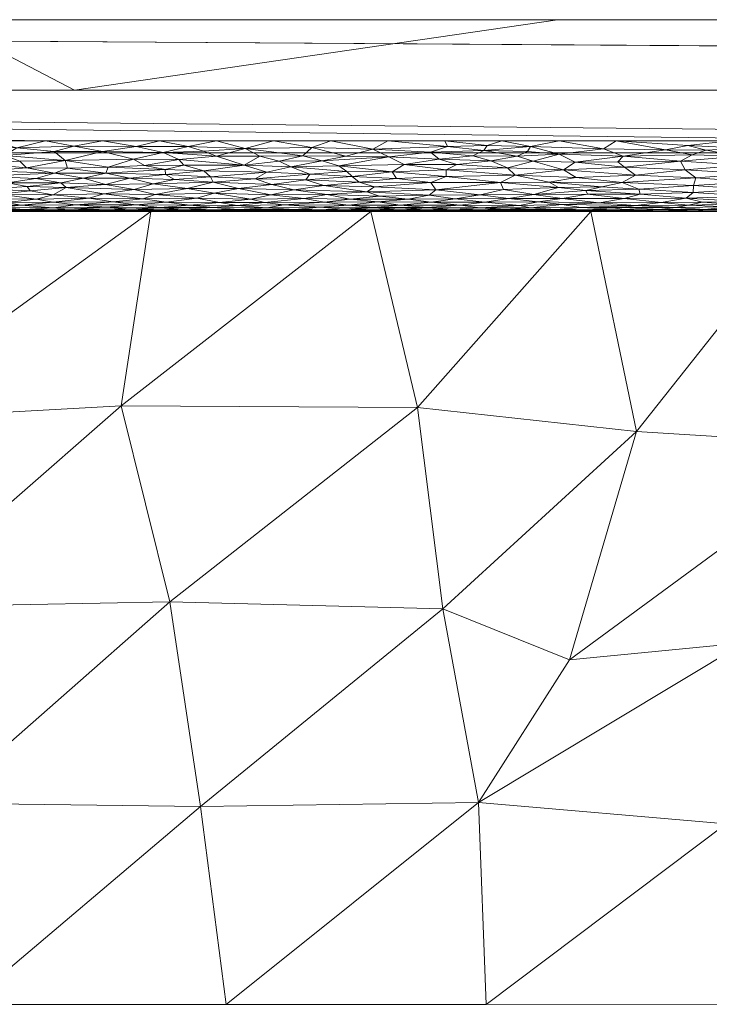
# Model space of a CAD drawing. Header units: millimetres. Extents: x -300 to 300, y 0 to 450.
# Tile 229 of 256: x 90 to 109, y 422 to 450. Entities that reach past the tile are written whole.
import ezdxf

# ---------------------------------------------------------------- set-up
doc = ezdxf.new("R2010")
doc.units = ezdxf.units.MM
doc.layers.add('A-GENM', color=13, linetype='Continuous')

# ---------------------------------------------------------------- blocks, each defined once
blk = doc.blocks.new('MODEL_CCAS0420-1080410R0 - MODEL_CCAS0420-1080410R0-453240-Preview')
at = {"layer": 'A-GENM', "lineweight": 9}
mesh = blk.add_polyface(dxfattribs=at)
corners = [(-296.159, -20, -110), (-295.657, -15.55, -110), (-294.177, -11.323, -110), (-291.793, -7.531, -110), (-288.625, -4.364, -110), (-284.831, -1.981, -110), (-280.602, -0.502, -110), (-276.147, 0, -110), (276.147, 0, -110), (280.596, -0.501, -110), (284.825, -1.978, -110), (288.619, -4.359, -110), (291.788, -7.525, -110), (294.174, -11.316, -110), (295.656, -15.545, -110), (296.159, -20, -110), (296.159, -426.171, -110), (295.658, -430.617, -110), (294.182, -434.842, -110), (291.802, -438.632, -110), (288.638, -441.797, -110), (284.848, -444.179, -110), (280.622, -445.657, -110), (276.171, -446.159, -110), (-276.171, -446.159, -110), (-280.617, -445.658, -110), (-284.842, -444.182, -110), (-288.632, -441.802, -110), (-291.797, -438.638, -110), (-294.179, -434.848, -110), (-295.657, -430.622, -110), (-296.159, -426.171, -110)]
mesh.append_faces([[corners[k] for k in face] for face in [(15, 12, 13, 14)]], dxfattribs={"vtx0": -1})
mesh.append_faces([[corners[k] for k in face] for face in [(16, 8, 15)]], dxfattribs={"vtx0": -1, "vtx1": -1})
mesh.append_faces([[corners[k] for k in face] for face in [(24, 31, 7, 8)]], dxfattribs={"vtx0": -1, "vtx1": -1, "vtx3": -1})
mesh.append_faces([[corners[k] for k in face] for face in [(31, 24, 25, 30), (18, 21, 22, 17), (17, 22, 23, 16)]], dxfattribs={"vtx0": -1, "vtx2": -1})
mesh.append_faces([[corners[k] for k in face] for face in [(0, 3, 4, 5), (0, 5, 6, 7)]], dxfattribs={"vtx0": -1, "vtx3": -1})
mesh.append_faces([[corners[k] for k in face] for face in [(28, 29, 27)]], dxfattribs={"vtx1": -1})
mesh.append_faces([[corners[k] for k in face] for face in [(25, 26, 30), (11, 12, 15, 10), (9, 10, 15, 8), (31, 0, 7)]], dxfattribs={"vtx1": -1, "vtx2": -1})
mesh.append_faces([[corners[k] for k in face] for face in [(23, 24, 8, 16)]], dxfattribs={"vtx1": -1, "vtx2": -1, "vtx3": -1})
mesh.append_faces([[corners[k] for k in face] for face in [(26, 27, 29, 30)]], dxfattribs={"vtx1": -1, "vtx3": -1})
mesh.append_faces([[corners[k] for k in face] for face in [(19, 20, 21, 18)]], dxfattribs={"vtx2": -1})
mesh.append_faces([[corners[k] for k in face] for face in [(0, 1, 2, 3)]], dxfattribs={"vtx3": -1})
mesh = blk.add_polyface(dxfattribs=at)
corners = [(-279.918, -2), (-292.651, -7.27), (-297.929, -20), (-297.929, -224.97), (-297.929, -429.94), (-292.661, -442.661), (-279.94, -447.929), (0, -447.929), (279.94, -447.929), (292.661, -442.661), (297.929, -429.94), (297.929, -224.97), (297.929, -20), (292.651, -7.27), (279.918, -2), (0, -2), (0, -3.5), (13.257, -3.5), (26.515, -3.5), (39.772, -3.5), (53.029, -3.5), (66.287, -3.5), (79.544, -3.5), (92.801, -3.5), (106.059, -3.5), (119.316, -3.5), (132.573, -3.5), (145.831, -3.5), (159.088, -3.5), (172.345, -3.5), (185.603, -3.5), (198.86, -3.5), (212.117, -3.5), (225.375, -3.5), (238.632, -3.5), (251.889, -3.5), (265.147, -3.5), (278.404, -3.5), (291.028, -7.487), (296.497, -19.511), (296.5, -32.769), (296.5, -46.026), (296.5, -59.283), (296.5, -72.541), (296.5, -85.798), (296.5, -99.055), (296.5, -112.313), (296.5, -125.57), (296.5, -138.827), (296.5, -152.085), (296.5, -165.342), (296.5, -178.599), (296.5, -191.857), (296.5, -205.114), (296.5, -218.371), (296.5, -231.629), (296.5, -244.886), (296.5, -258.143), (296.499, -271.401), (296.499, -284.658), (296.499, -297.915), (296.499, -311.173), (296.499, -324.43), (296.499, -337.687), (296.5, -350.945), (296.5, -364.202), (296.5, -377.459), (296.5, -390.717), (296.5, -403.974), (296.5, -417.231), (296.497, -430.489), (291.028, -442.513), (278.404, -446.5), (265.147, -446.5), (251.889, -446.5), (238.632, -446.5), (225.375, -446.5), (212.117, -446.5), (198.86, -446.5), (185.603, -446.5), (172.345, -446.5), (159.088, -446.5), (145.831, -446.5), (132.573, -446.5), (119.316, -446.5), (106.059, -446.5), (92.801, -446.5), (79.544, -446.5), (66.287, -446.5), (53.029, -446.5), (39.772, -446.5), (26.515, -446.5), (13.257, -446.5), (0, -446.5), (-12.926, -446.5), (-25.852, -446.5), (-38.777, -446.5), (-51.703, -446.5), (-64.629, -446.5), (-77.555, -446.5), (-90.48, -446.5), (-103.406, -446.5), (-116.332, -446.5), (-129.258, -446.5), (-142.183, -446.5), (-155.109, -446.5), (-168.035, -446.5), (-180.961, -446.5), (-193.887, -446.5), (-206.812, -446.5), (-219.738, -446.5), (-232.664, -446.5), (-245.59, -446.5), (-258.515, -446.5), (-271.441, -446.5), (-284.356, -445.968), (-294.544, -438.124), (-296.5, -425.35), (-296.5, -412.424), (-296.5, -399.498), (-296.5, -386.572), (-296.5, -373.646), (-296.5, -360.721), (-296.5, -347.795), (-296.499, -334.869), (-296.499, -321.943), (-296.499, -309.018), (-296.499, -296.092), (-296.499, -283.166), (-296.499, -270.24), (-296.5, -257.315), (-296.5, -244.389), (-296.5, -231.463), (-296.5, -218.537), (-296.5, -205.611), (-296.5, -192.686), (-296.5, -179.76), (-296.5, -166.834), (-296.5, -153.908), (-296.5, -140.983), (-296.5, -128.057), (-296.5, -115.131), (-296.5, -102.205), (-296.5, -89.28), (-296.5, -76.354), (-296.5, -63.428), (-296.5, -50.502), (-296.5, -37.576), (-296.5, -24.651), (-294.544, -11.876), (-284.356, -4.032), (-271.441, -3.5), (-258.515, -3.5), (-245.59, -3.5), (-232.664, -3.5), (-219.738, -3.5), (-206.812, -3.5), (-193.887, -3.5), (-180.961, -3.5), (-168.035, -3.5), (-155.109, -3.5), (-142.183, -3.5), (-129.258, -3.5), (-116.332, -3.5), (-103.406, -3.5), (-90.48, -3.5), (-77.555, -3.5), (-64.629, -3.5), (-51.703, -3.5), (-38.777, -3.5), (-25.852, -3.5), (-12.926, -3.5), (-294.538, -438.129), (-294.547, -438.108)]
mesh.append_faces([[corners[k] for k in face] for face in [(116, 172, 173)]])
mesh.append_faces([[corners[k] for k in face] for face in [(118, 4, 117), (6, 115, 5), (115, 6, 114), (7, 104, 6), (1, 150, 0), (151, 0, 150)]], dxfattribs={"vtx0": -1, "vtx1": -1})
mesh.append_faces([[corners[k] for k in face] for face in [(4, 124, 125), (7, 99, 100), (2, 148, 149), (149, 1, 2), (2, 141, 142), (0, 151, 152), (0, 160, 161, 15), (15, 165, 166), (15, 170, 171), (8, 81, 82, 7), (8, 72, 73), (11, 61, 62, 10), (12, 46, 47, 11), (38, 13, 14, 37), (13, 38, 39, 12)]], dxfattribs={"vtx0": -1, "vtx2": -1})
mesh.append_faces([[corners[k] for k in face] for face in [(4, 118, 119, 120), (4, 120, 121, 122), (3, 128, 129, 130), (3, 130, 131, 132), (3, 138, 139, 140), (0, 154, 155, 156), (0, 156, 157, 158), (15, 161, 162, 163), (15, 163, 164, 165), (8, 73, 74, 75), (7, 86, 87, 88), (7, 83, 84, 85), (10, 68, 69, 70), (11, 55, 56, 57), (14, 28, 29, 30), (14, 32, 33, 34), (15, 19, 20, 21), (12, 44, 45, 46), (11, 49, 50, 51), (11, 47, 48, 49), (12, 39, 40, 41)]], dxfattribs={"vtx0": -1, "vtx3": -1})
mesh.append_faces([[corners[k] for k in face] for face in [(123, 124, 4, 122), (127, 128, 3, 126), (113, 114, 6, 112), (111, 112, 6, 110), (109, 110, 6, 108), (107, 108, 6, 106), (96, 97, 7, 95), (105, 106, 6, 104), (103, 104, 7, 102), (101, 102, 7, 100), (98, 99, 7, 97), (94, 95, 7, 93), (135, 136, 3, 134), (137, 138, 3, 136), (133, 134, 3, 132), (145, 146, 2, 144), (147, 148, 2, 146), (143, 144, 2, 142), (149, 150, 1), (153, 154, 0, 152), (159, 160, 0, 158), (169, 170, 15, 168), (167, 168, 15, 166), (78, 79, 8, 77), (80, 81, 8, 79), (76, 77, 8, 75), (91, 92, 7, 90), (89, 90, 7, 88), (85, 86, 7), (82, 83, 7), (67, 68, 10, 66), (65, 66, 10, 64), (60, 61, 11, 59), (58, 59, 11, 57), (63, 64, 10, 62), (54, 55, 11, 53), (26, 27, 15, 25), (31, 32, 14, 30), (16, 17, 15, 171), (18, 19, 15, 17), (24, 25, 15, 23), (22, 23, 15, 21), (34, 35, 14), (52, 53, 11, 51), (36, 37, 14, 35), (42, 43, 12, 41), (43, 44, 12), (92, 93, 7)]], dxfattribs={"vtx1": -1, "vtx2": -1})
mesh.append_faces([[corners[k] for k in face] for face in [(3, 4, 125, 126), (2, 3, 140, 141), (71, 72, 8, 9), (70, 71, 9, 10), (27, 28, 14, 15)]], dxfattribs={"vtx1": -1, "vtx3": -1})
mesh.append_faces([[corners[k] for k in face] for face in [(4, 173, 117), (115, 172, 5)]], dxfattribs={"vtx2": -1})
mesh = blk.add_polyface(dxfattribs=at)
corners = [(-123.369, -438.365, -19.498), (-117.494, -436.334, -24.286), (-116.764, -432.273, -33.875), (-94.872, -427.642, -44.79), (-95.602, -422.04, -58.018), (-102.744, -427.758, -44.52), (-110.31, -422.044, -58.018), (-118.179, -427.52, -45.097), (-109.753, -427.157, -45.946), (-101.732, -433.246, -31.563), (-94.007, -433.442, -31.096), (-119.407, -440.719, -13.936), (-117.664, -422.047, -58.018), (-125.25, -427.681, -44.724), (-101.017, -438.946, -18.105), (-107.217, -438.261, -19.727), (-113.578, -437.867, -20.663), (-112.156, -444.5, -5.006), (-110.268, -432.277, -33.859), (-102.956, -422.041, -58.018), (-125.315, -433.514, -30.954), (-105.323, -431.799, -34.981), (-92.629, -438.996, -17.98), (-99.695, -444.5, -4.99), (-105.925, -444.5, -4.998), (-118.387, -444.5, -5.013)]
mesh.append_faces([[corners[k] for k in face] for face in [(6, 8, 19)]], dxfattribs={"vtx0": -1, "vtx1": -1})
mesh.append_faces([[corners[k] for k in face] for face in [(0, 1, 2), (3, 4, 5), (6, 7, 8), (3, 9, 10), (9, 3, 5), (1, 0, 11), (2, 8, 7), (12, 13, 7), (9, 14, 10), (15, 16, 17), (8, 2, 18), (9, 15, 14), (2, 7, 20), (8, 5, 19), (18, 1, 16), (15, 21, 16), (14, 22, 10), (23, 22, 14), (18, 5, 8), (5, 18, 21), (15, 24, 14), (18, 16, 21), (2, 1, 18), (16, 1, 11), (16, 11, 25), (21, 9, 5), (9, 21, 15)]], dxfattribs={"vtx0": -1, "vtx1": -1, "vtx2": -1})
mesh.append_faces([[corners[k] for k in face] for face in [(6, 12, 7), (4, 19, 5), (24, 23, 14), (17, 24, 15), (25, 17, 16)]], dxfattribs={"vtx1": -1, "vtx2": -1})
mesh = blk.add_polyface(dxfattribs=at)
corners = [(-49.336, -427.647, -44.774), (-54.783, -433.256, -31.531), (-48.728, -432.433, -33.475), (-62.309, -444.5, -4.988), (-60.826, -439.751, -16.195), (-68.54, -444.5, -4.988), (-79.704, -427.665, -44.731), (-80.894, -422.037, -58.018), (-87.518, -427.739, -44.557), (-51.478, -422.037, -58.018), (-57.173, -427.758, -44.511), (-66.186, -422.036, -58.018), (-72.672, -427.511, -45.093), (-64.339, -427.153, -45.938), (-94.007, -433.442, -31.096), (-92.629, -438.996, -17.98), (-86.104, -433.293, -31.444), (-44.124, -422.037, -58.018), (-41.439, -428.049, -43.827), (-70.062, -432.269, -33.858), (-63.555, -432.279, -33.836), (-87.233, -444.5, -4.989), (-81.002, -444.5, -4.989), (-79.936, -437.749, -20.921), (-95.602, -422.04, -58.018), (-94.872, -427.642, -44.79), (-88.248, -422.038, -58.018), (-78.299, -433.497, -30.96), (-73.54, -422.036, -58.018), (-75.142, -438.372, -19.451), (-85.302, -438.583, -18.953), (-93.464, -444.5, -4.99), (-53.38, -439.287, -17.292), (-70.561, -440.709, -13.932), (-69.769, -436.339, -24.25), (-74.771, -444.5, -4.989), (-58.832, -422.036, -58.018), (-65.459, -437.877, -20.619), (-60.255, -435.067, -27.253), (-44.282, -435.027, -27.351), (-45.688, -440.095, -15.386), (-49.847, -444.5, -4.987), (-43.616, -444.5, -4.989), (-56.078, -444.5, -4.988), (-99.695, -444.5, -4.99)]
mesh.append_faces([[corners[k] for k in face] for face in [(3, 4, 5), (24, 25, 26), (7, 6, 28), (11, 13, 36), (21, 30, 31)]], dxfattribs={"vtx0": -1, "vtx1": -1})
mesh.append_faces([[corners[k] for k in face] for face in [(0, 1, 2), (6, 7, 8), (9, 10, 0), (11, 12, 13), (14, 15, 16), (16, 6, 8), (17, 0, 18), (13, 19, 20), (19, 13, 12), (8, 25, 14), (25, 8, 26), (6, 16, 27), (8, 14, 16), (6, 12, 28), (27, 12, 6), (19, 27, 29), (16, 15, 30), (15, 31, 30), (32, 2, 1), (23, 30, 21), (29, 33, 34), (19, 29, 34), (19, 12, 27), (13, 10, 36), (20, 34, 37), (37, 38, 20), (18, 2, 39), (1, 0, 10), (39, 32, 40), (20, 10, 13), (1, 10, 38), (30, 27, 16), (32, 41, 40), (38, 37, 4), (27, 30, 23), (20, 38, 10), (32, 1, 4), (38, 4, 1), (43, 32, 4), (37, 5, 4), (19, 34, 20), (37, 34, 33), (37, 33, 5), (35, 33, 29), (0, 2, 18), (39, 2, 32), (23, 29, 27), (29, 23, 22)]], dxfattribs={"vtx0": -1, "vtx1": -1, "vtx2": -1})
mesh.append_faces([[corners[k] for k in face] for face in [(33, 35, 5), (0, 17, 9), (15, 44, 31)]], dxfattribs={"vtx0": -1, "vtx2": -1})
mesh.append_faces([[corners[k] for k in face] for face in [(21, 22, 23), (7, 26, 8), (11, 28, 12), (9, 36, 10), (22, 35, 29), (41, 42, 40), (3, 43, 4), (43, 41, 32)]], dxfattribs={"vtx1": -1, "vtx2": -1})
mesh = blk.add_polyface(dxfattribs=at)
corners = [(-18.693, -444.5, -4.995), (-24.923, -444.5, -4.994), (-24.186, -444.5, -2), (-18.14, -444.5, -2), (-12.462, -444.5, -4.997), (-12.093, -444.5, -2), (-162.003, -444.5, -5.056), (-163.258, -444.5, -2), (-157.211, -444.5, -2), (-155.772, -444.5, -5.054), (-31.154, -444.5, -4.992), (-37.385, -444.5, -4.99), (-36.28, -444.5, -2), (-30.233, -444.5, -2), (-96.746, -444.5, -2), (-90.699, -444.5, -2), (-93.464, -444.5, -4.99), (-99.695, -444.5, -4.99), (-84.652, -444.5, -2), (-78.606, -444.5, -2), (-81.002, -444.5, -4.989), (-87.233, -444.5, -4.989), (-6.047, -444.5, -2), (-6, -444.5, -4.998), (-118.387, -444.5, -5.013), (-124.618, -444.5, -5.021), (-120.932, -444.5, -2), (-137.079, -444.5, -5.037), (-139.072, -444.5, -2), (-133.025, -444.5, -2), (-130.849, -444.5, -5.029), (-49.847, -444.5, -4.987), (-56.078, -444.5, -4.988), (-54.419, -444.5, -2), (-48.373, -444.5, -2), (0, -444.5, -2), (0, -444.5, -3.5), (-102.792, -444.5, -2), (-105.925, -444.5, -4.998), (-108.839, -444.5, -2), (-43.616, -444.5, -4.989), (-42.326, -444.5, -2), (-126.978, -444.5, -2), (-114.885, -444.5, -2), (-112.156, -444.5, -5.006), (-145.118, -444.5, -2), (-143.31, -444.5, -5.045), (-149.541, -444.5, -5.052), (0, -444.5, -5), (-74.771, -444.5, -4.989), (-72.559, -444.5, -2), (-68.54, -444.5, -4.988), (-62.309, -444.5, -4.988), (-66.513, -444.5, -2), (-168.234, -444.5, -5.058), (-169.305, -444.5, -2), (-151.165, -444.5, -2), (-60.466, -444.5, -2), (-174.465, -444.5, -5.059)]
mesh.append_faces([[corners[k] for k in face] for face in [(53, 51, 50), (20, 19, 49), (46, 28, 27), (56, 9, 8)]], dxfattribs={"vtx0": -1, "vtx1": -1})
mesh.append_faces([[corners[k] for k in face] for face in [(23, 22, 36)]], dxfattribs={"vtx0": -1, "vtx1": -1, "vtx2": -1})
mesh.append_faces([[corners[k] for k in face] for face in [(6, 7, 8, 9), (27, 28, 29, 30), (37, 17, 38, 39), (30, 29, 42, 25), (24, 26, 43, 44), (49, 19, 50, 51), (54, 55, 7, 6), (39, 38, 44, 43)]], dxfattribs={"vtx0": -1, "vtx2": -1})
mesh.append_faces([[corners[k] for k in face] for face in [(24, 25, 26), (52, 51, 53), (53, 57, 52), (37, 14, 17), (42, 26, 25), (54, 58, 55)]], dxfattribs={"vtx1": -1, "vtx2": -1})
mesh.append_faces([[corners[k] for k in face] for face in [(0, 1, 2, 3), (4, 0, 3, 5), (10, 11, 12, 13), (14, 15, 16, 17), (18, 19, 20, 21), (5, 22, 23, 4), (1, 10, 13, 2), (31, 32, 33, 34), (11, 40, 41, 12), (45, 28, 46, 47), (15, 18, 21, 16), (47, 9, 56, 45), (40, 31, 34, 41), (32, 52, 57, 33)]], dxfattribs={"vtx1": -1, "vtx3": -1})
mesh.append_faces([[corners[k] for k in face] for face in [(22, 35, 36), (36, 48, 23)]], dxfattribs={"vtx2": -1})
mesh = blk.add_polyface(dxfattribs=at)
corners = [(-111.087, -444.717, -1.094), (-110.228, -444.779, -0.982), (-109.857, -444.7, -1.128), (-107.278, -445.128, -0.545), (-108.823, -445.032, -0.642), (-108.831, -445.229, -0.457), (-110.48, -445.564, -0.239), (-108.891, -445.449, -0.304), (-110.488, -445.339, -0.375), (-110.258, -445.812, -0.129), (-108.463, -445.926, -0.09), (-108.597, -445.672, -0.186), (-108.672, -446.365, -0.005), (-109.869, -446.5), (-108.253, -446.5), (-106.638, -446.5), (-109.153, -444.554, -1.539), (-108.919, -444.515, -1.754), (-110.48, -444.528, -1.665), (-108.619, -444.876, -0.833), (-110.452, -444.933, -0.757), (-109.86, -444.505, -1.858), (-108.839, -444.5, -2), (-110.35, -444.5, -2), (-107.317, -444.983, -0.696), (-110.696, -444.573, -1.462), (-109.855, -444.632, -1.284), (-108.327, -444.606, -1.356), (-110.342, -445.127, -0.546), (-108.674, -444.677, -1.177), (-107.861, -444.557, -1.523), (-111.106, -444.506, -1.84), (-109.089, -444.758, -1.018), (-107.876, -444.505, -1.854), (-107.912, -444.755, -1.023), (-110.14, -446.067, -0.052), (-108.79, -446.096, -0.045), (-109.187, -446.233, -0.02), (-108.04, -446.242, -0.019), (-107.191, -445.529, -0.258), (-106.813, -445.319, -0.389), (-110.249, -446.289, -0.013)]
mesh.append_faces([[corners[k] for k in face] for face in [(0, 1, 2), (3, 4, 5), (6, 7, 8), (5, 8, 7), (9, 10, 11), (16, 17, 18), (19, 20, 4), (24, 19, 4), (25, 16, 18), (16, 26, 27), (8, 5, 28), (29, 27, 26), (25, 26, 16), (16, 30, 17), (23, 31, 21), (32, 29, 2), (21, 18, 17), (17, 33, 22), (32, 19, 34), (20, 19, 1), (7, 6, 11), (10, 9, 35), (11, 6, 9), (36, 10, 35), (36, 37, 38), (39, 7, 11), (5, 4, 28), (7, 40, 5), (20, 28, 4), (2, 29, 26), (27, 30, 16), (32, 2, 1), (0, 2, 26), (19, 32, 1), (29, 32, 34), (18, 21, 31), (22, 21, 17), (41, 13, 12), (37, 35, 41), (35, 37, 36), (37, 12, 38), (12, 37, 41)]], dxfattribs={"vtx0": -1, "vtx1": -1, "vtx2": -1})
mesh.append_faces([[corners[k] for k in face] for face in [(21, 22, 23)]], dxfattribs={"vtx0": -1, "vtx2": -1})
mesh.append_faces([[corners[k] for k in face] for face in [(12, 13, 14, 15)]], dxfattribs={"vtx0": -1, "vtx3": -1})
mesh = blk.add_polyface(dxfattribs=at)
corners = [(-108.891, -445.449, -0.304), (-107.191, -445.529, -0.258), (-106.813, -445.319, -0.389), (-106.571, -444.506, -1.839), (-105.815, -444.5, -2), (-107.327, -444.5, -2), (-107.278, -445.128, -0.545), (-105.781, -445.091, -0.58), (-107.317, -444.983, -0.696), (-106.869, -444.861, -0.854), (-106.161, -444.742, -1.047), (-107.912, -444.755, -1.023), (-105.504, -445.46, -0.297), (-105.149, -445.673, -0.186), (-106.875, -445.754, -0.152), (-107.327, -444.527, -1.674), (-107.876, -444.505, -1.854), (-107.186, -444.664, -1.206), (-108.327, -444.606, -1.356), (-106.86, -444.607, -1.355), (-107.861, -444.557, -1.523), (-105.77, -444.527, -1.671), (-106.569, -444.562, -1.507), (-105.107, -444.868, -0.844), (-108.619, -444.876, -0.833), (-106.233, -445.198, -0.483), (-108.674, -444.677, -1.177), (-105.113, -444.693, -1.143), (-105.639, -444.607, -1.354), (-106.838, -446.059, -0.054), (-106.283, -446.274, -0.015), (-105.022, -446.115, -0.041), (-108.831, -445.229, -0.457), (-108.597, -445.672, -0.186), (-108.463, -445.926, -0.09), (-108.04, -446.242, -0.019), (-106.687, -445.906, -0.097), (-105.481, -445.895, -0.1), (-108.79, -446.096, -0.045), (-105.828, -444.983, -0.696), (-106.638, -446.5), (-108.839, -444.5, -2), (-108.919, -444.515, -1.754), (-108.823, -445.032, -0.642), (-108.672, -446.365, -0.005)]
mesh.append_faces([[corners[k] for k in face] for face in [(41, 16, 5)]], dxfattribs={"vtx0": -1, "vtx1": -1})
mesh.append_faces([[corners[k] for k in face] for face in [(0, 1, 2), (6, 7, 8), (9, 10, 11), (1, 12, 2), (13, 1, 14), (15, 3, 16), (11, 10, 17), (18, 19, 20), (5, 16, 3), (21, 3, 15), (22, 21, 15), (20, 22, 15), (19, 18, 17), (10, 9, 23), (9, 11, 24), (7, 6, 25), (17, 18, 26), (27, 17, 10), (22, 19, 28), (29, 30, 31), (6, 32, 2), (14, 1, 33), (33, 34, 14), (30, 29, 35), (36, 34, 29), (14, 36, 37), (38, 29, 34), (25, 6, 2), (8, 39, 9), (35, 40, 30), (17, 26, 11), (15, 16, 42), (42, 20, 15), (24, 8, 9), (43, 6, 8), (19, 22, 20), (17, 28, 19), (29, 38, 35), (35, 44, 40), (34, 36, 14), (29, 37, 36), (7, 39, 8)]], dxfattribs={"vtx0": -1, "vtx1": -1, "vtx2": -1})
mesh.append_faces([[corners[k] for k in face] for face in [(3, 4, 5)]], dxfattribs={"vtx0": -1, "vtx2": -1})
mesh = blk.add_polyface(dxfattribs=at)
corners = [(-106.838, -446.059, -0.054), (-105.022, -446.115, -0.041), (-105.481, -445.895, -0.1), (-105.77, -444.527, -1.671), (-104.216, -444.526, -1.681), (-105.058, -444.506, -1.839), (-105.107, -444.868, -0.844), (-104.309, -444.979, -0.7), (-103.59, -444.86, -0.856), (-104.932, -444.557, -1.524), (-106.569, -444.562, -1.507), (-105.639, -444.607, -1.354), (-105.828, -444.983, -0.696), (-106.869, -444.861, -0.854), (-104.214, -446.332, -0.008), (-106.283, -446.274, -0.015), (-105.022, -446.5), (-103.548, -444.506, -1.845), (-103.56, -445.73, -0.161), (-105.149, -445.673, -0.186), (-104.294, -445.919, -0.093), (-105.815, -444.5, -2), (-106.571, -444.506, -1.839), (-103.504, -444.557, -1.524), (-104.304, -444.5, -2), (-104.433, -444.765, -1.006), (-105.113, -444.693, -1.143), (-106.161, -444.742, -1.047), (-105.781, -445.091, -0.58), (-105.011, -445.176, -0.502), (-103.452, -445.117, -0.555), (-104.747, -445.325, -0.385), (-106.813, -445.319, -0.389), (-105.504, -445.46, -0.297), (-103.906, -444.665, -1.205), (-104.217, -444.6, -1.374), (-106.875, -445.754, -0.152), (-107.191, -445.529, -0.258), (-103.781, -445.527, -0.259), (-103.365, -445.32, -0.389), (-103.837, -446.061, -0.053), (-106.638, -446.5), (-104.132, -446.195, -0.026), (-107.186, -444.664, -1.206), (-106.233, -445.198, -0.483)]
mesh.append_faces([[corners[k] for k in face] for face in [(0, 1, 2), (3, 4, 5), (6, 7, 8), (9, 10, 11), (12, 6, 13), (14, 15, 16), (17, 5, 4), (18, 19, 20), (5, 21, 22), (4, 9, 23), (3, 5, 22), (5, 17, 24), (25, 26, 27), (6, 8, 25), (6, 12, 7), (27, 6, 25), (7, 12, 28), (7, 29, 30), (31, 32, 33), (26, 25, 34), (9, 4, 3), (23, 9, 35), (10, 9, 3), (11, 26, 35), (11, 35, 9), (36, 2, 19), (33, 37, 19), (38, 33, 19), (29, 31, 39), (40, 20, 1), (15, 14, 1), (20, 19, 2), (40, 1, 42), (1, 20, 2), (1, 14, 42), (35, 26, 34), (43, 26, 11), (31, 29, 44), (38, 31, 33), (31, 44, 32), (28, 44, 29), (7, 28, 29)]], dxfattribs={"vtx0": -1, "vtx1": -1, "vtx2": -1})
mesh.append_faces([[corners[k] for k in face] for face in [(15, 41, 16)]], dxfattribs={"vtx0": -1, "vtx2": -1})
mesh.append_faces([[corners[k] for k in face] for face in [(24, 21, 5)]], dxfattribs={"vtx1": -1, "vtx2": -1})
mesh = blk.add_polyface(dxfattribs=at)
corners = [(-104.309, -444.979, -0.7), (-102.793, -444.97, -0.711), (-103.59, -444.86, -0.856), (-102.078, -444.856, -0.861), (-102.919, -444.758, -1.018), (-103.452, -445.117, -0.555), (-103.56, -445.73, -0.161), (-101.823, -445.673, -0.186), (-103.781, -445.527, -0.259), (-101.539, -445.109, -0.563), (-102.582, -446.072, -0.051), (-103.837, -446.061, -0.053), (-102.894, -446.222, -0.022), (-104.747, -445.325, -0.385), (-103.365, -445.32, -0.389), (-103.504, -444.557, -1.524), (-102.791, -444.603, -1.366), (-102.035, -444.558, -1.52), (-103.906, -444.665, -1.205), (-104.433, -444.765, -1.006), (-104.304, -444.5, -2), (-103.548, -444.506, -1.845), (-102.792, -444.5, -2), (-102.748, -444.526, -1.678), (-102.037, -444.506, -1.839), (-104.216, -444.526, -1.681), (-102.22, -444.674, -1.184), (-101.401, -444.756, -1.022), (-104.217, -444.6, -1.374), (-105.011, -445.176, -0.502), (-101.823, -445.489, -0.28), (-105.149, -445.673, -0.186), (-103.406, -446.5), (-104.214, -446.332, -0.008), (-105.022, -446.5), (-102.985, -446.367, -0.005), (-104.132, -446.195, -0.026), (-103.096, -445.931, -0.089), (-102.126, -445.828, -0.123), (-101.395, -445.321, -0.388), (-101.626, -445.976, -0.076), (-101.79, -446.5), (-101.861, -446.333, -0.008), (-101.385, -446.173, -0.03), (-104.294, -445.919, -0.093)]
mesh.append_faces([[corners[k] for k in face] for face in [(20, 21, 22), (32, 33, 34), (41, 35, 32)]], dxfattribs={"vtx0": -1, "vtx1": -1})
mesh.append_faces([[corners[k] for k in face] for face in [(0, 1, 2), (3, 4, 2), (0, 5, 1), (6, 7, 8), (1, 5, 9), (10, 11, 12), (13, 8, 14), (15, 16, 17), (18, 19, 4), (23, 24, 21), (23, 21, 25), (24, 22, 21), (18, 26, 16), (4, 27, 26), (28, 16, 15), (18, 4, 26), (2, 4, 19), (2, 1, 3), (29, 14, 5), (14, 9, 5), (30, 14, 8), (15, 23, 25), (23, 15, 17), (16, 28, 18), (6, 8, 31), (35, 33, 32), (36, 12, 11), (6, 37, 38), (14, 30, 39), (8, 7, 30), (40, 38, 37), (10, 40, 37), (41, 42, 35), (35, 42, 12), (33, 35, 12), (6, 38, 7), (11, 10, 37), (43, 10, 12), (44, 11, 37), (6, 44, 37), (12, 36, 33)]], dxfattribs={"vtx0": -1, "vtx1": -1, "vtx2": -1})
mesh = blk.add_polyface(dxfattribs=at)
corners = [(-100.75, -444.842, -0.882), (-101.345, -444.963, -0.72), (-99.937, -444.931, -0.759), (-102.748, -444.526, -1.678), (-101.281, -444.527, -1.674), (-102.037, -444.506, -1.839), (-101.28, -444.5, -2), (-102.036, -444.5, -2), (-102.792, -444.5, -2), (-100.525, -444.678, -1.175), (-99.769, -444.612, -1.341), (-101.287, -444.612, -1.34), (-102.035, -444.558, -1.52), (-100.525, -444.561, -1.508), (-102.22, -444.674, -1.184), (-101.401, -444.756, -1.022), (-101.385, -446.173, -0.03), (-99.754, -446.26, -0.016), (-100.207, -446.042, -0.058), (-101.395, -445.321, -0.388), (-100.417, -445.427, -0.317), (-99.363, -445.331, -0.381), (-101.539, -445.109, -0.563), (-99.803, -445.193, -0.487), (-100.525, -444.506, -1.839), (-102.919, -444.758, -1.018), (-102.078, -444.856, -0.861), (-99.769, -444.5, -2), (-99.767, -444.527, -1.674), (-102.791, -444.603, -1.366), (-99.891, -444.765, -1.005), (-103.365, -445.32, -0.389), (-99.58, -445.054, -0.618), (-102.793, -444.97, -0.711), (-101.626, -445.976, -0.076), (-101.823, -445.673, -0.186), (-100.3, -445.618, -0.212), (-101.823, -445.489, -0.28), (-100.639, -445.83, -0.123), (-101.861, -446.333, -0.008), (-102.894, -446.222, -0.022), (-102.582, -446.072, -0.051), (-102.126, -445.828, -0.123), (-100.175, -446.5), (-101.79, -446.5)]
mesh.append_faces([[corners[k] for k in face] for face in [(0, 1, 2), (3, 4, 5), (9, 10, 11), (12, 11, 13), (14, 15, 9), (16, 17, 18), (19, 20, 21), (22, 19, 23), (24, 5, 4), (13, 11, 10), (15, 25, 26), (24, 6, 5), (24, 4, 28), (4, 13, 28), (12, 4, 3), (14, 11, 29), (11, 14, 9), (30, 9, 15), (0, 15, 26), (31, 19, 22), (22, 23, 32), (1, 26, 33), (15, 0, 30), (11, 12, 29), (13, 4, 12), (33, 22, 1), (32, 1, 22), (16, 18, 34), (35, 36, 37), (38, 34, 18), (39, 16, 40), (16, 34, 41), (37, 20, 19), (20, 37, 36), (38, 36, 35), (1, 0, 26), (42, 38, 35), (17, 16, 39), (39, 43, 17), (32, 2, 1), (38, 42, 34)]], dxfattribs={"vtx0": -1, "vtx1": -1, "vtx2": -1})
mesh.append_faces([[corners[k] for k in face] for face in [(24, 27, 6), (39, 44, 43)]], dxfattribs={"vtx0": -1, "vtx2": -1})
mesh.append_faces([[corners[k] for k in face] for face in [(5, 6, 7, 8)]], dxfattribs={"vtx0": -1, "vtx3": -1})
mesh = blk.add_polyface(dxfattribs=at)
corners = [(-97.501, -444.506, -1.846), (-99.058, -444.506, -1.842), (-98.257, -444.524, -1.688), (-99.767, -444.527, -1.674), (-98.916, -444.561, -1.508), (-99.891, -444.765, -1.005), (-98.375, -444.76, -1.014), (-99.058, -444.676, -1.178), (-98.446, -444.981, -0.699), (-97.805, -444.864, -0.85), (-99.111, -444.845, -0.877), (-97.518, -445.105, -0.567), (-99.58, -445.054, -0.618), (-98.559, -446.5), (-99.754, -446.26, -0.016), (-100.175, -446.5), (-100.525, -444.506, -1.839), (-99.769, -444.5, -2), (-100.525, -444.561, -1.508), (-98.246, -444.614, -1.333), (-99.769, -444.612, -1.341), (-100.75, -444.842, -0.882), (-100.525, -444.678, -1.175), (-100.417, -445.427, -0.317), (-99.163, -445.484, -0.283), (-99.363, -445.331, -0.381), (-100.639, -445.83, -0.123), (-98.79, -445.785, -0.139), (-100.3, -445.618, -0.212), (-98.257, -444.5, -2), (-98.363, -445.234, -0.453), (-99.937, -444.931, -0.759), (-99.803, -445.193, -0.487), (-97.858, -445.395, -0.338), (-97.972, -445.551, -0.246), (-101.395, -445.321, -0.388), (-99.011, -445.633, -0.205), (-97.429, -445.761, -0.149), (-100.207, -446.042, -0.058), (-97.771, -446.069, -0.052), (-98.317, -445.929, -0.09), (-98.991, -446.059, -0.054), (-98.022, -446.307, -0.011)]
mesh.append_faces([[corners[k] for k in face] for face in [(13, 14, 15)]], dxfattribs={"vtx0": -1, "vtx1": -1})
mesh.append_faces([[corners[k] for k in face] for face in [(0, 1, 2), (3, 4, 2), (5, 6, 7), (8, 9, 10), (1, 3, 2), (11, 8, 12), (16, 1, 17), (3, 18, 4), (19, 4, 20), (4, 18, 20), (20, 7, 19), (5, 21, 10), (7, 20, 22), (23, 24, 25), (26, 27, 28), (3, 1, 16), (5, 7, 22), (0, 29, 1), (11, 12, 30), (12, 8, 31), (28, 24, 23), (6, 5, 10), (32, 25, 30), (30, 25, 33), (34, 33, 24), (35, 25, 32), (33, 25, 24), (36, 27, 37), (27, 26, 38), (10, 21, 31), (39, 40, 41), (14, 13, 42), (36, 34, 24), (24, 28, 36), (28, 27, 36), (12, 32, 30), (27, 38, 40), (41, 40, 38), (38, 14, 41), (42, 41, 14), (8, 10, 31), (6, 10, 9)]], dxfattribs={"vtx0": -1, "vtx1": -1, "vtx2": -1})
mesh.append_faces([[corners[k] for k in face] for face in [(29, 17, 1)]], dxfattribs={"vtx1": -1, "vtx2": -1})
mesh = blk.add_polyface(dxfattribs=at)
corners = [(-98.246, -444.614, -1.333), (-96.746, -444.602, -1.368), (-97.543, -444.554, -1.536), (-96.683, -444.755, -1.023), (-98.375, -444.76, -1.014), (-97.805, -444.864, -0.85), (-96.113, -445.811, -0.129), (-97.095, -445.924, -0.091), (-96.55, -446.064, -0.053), (-97.228, -444.683, -1.165), (-97.501, -444.506, -1.846), (-96.035, -444.506, -1.842), (-96.746, -444.5, -2), (-98.363, -445.234, -0.453), (-96.896, -445.263, -0.431), (-97.518, -445.105, -0.567), (-98.257, -444.5, -2), (-96.417, -445.42, -0.322), (-97.972, -445.551, -0.246), (-96.751, -445.612, -0.215), (-97.429, -445.761, -0.149), (-98.257, -444.524, -1.688), (-96.746, -444.526, -1.681), (-99.058, -444.676, -1.178), (-96.301, -444.844, -0.878), (-97.858, -445.395, -0.338), (-95.951, -445.144, -0.53), (-98.916, -444.561, -1.508), (-95.945, -444.557, -1.525), (-95.911, -444.665, -1.205), (-96.868, -444.964, -0.719), (-98.446, -444.981, -0.699), (-98.317, -445.929, -0.09), (-97.771, -446.069, -0.052), (-96.135, -446.284, -0.013), (-98.022, -446.307, -0.011), (-96.943, -446.5), (-95.258, -445.017, -0.657), (-95.23, -445.322, -0.387), (-98.991, -446.059, -0.054), (-99.011, -445.633, -0.205), (-98.559, -446.5), (-98.79, -445.785, -0.139)]
mesh.append_faces([[corners[k] for k in face] for face in [(0, 1, 2), (3, 4, 5), (6, 7, 8), (1, 0, 9), (10, 11, 12), (13, 14, 15), (17, 18, 19), (7, 6, 20), (21, 2, 22), (0, 23, 9), (3, 5, 24), (25, 14, 13), (14, 26, 15), (9, 23, 4), (22, 10, 21), (10, 22, 11), (2, 21, 27), (22, 2, 28), (29, 1, 9), (26, 30, 15), (17, 14, 25), (31, 15, 30), (5, 31, 30), (32, 33, 7), (34, 35, 36), (24, 5, 30), (24, 30, 37), (14, 17, 38), (18, 17, 25), (6, 19, 20), (0, 2, 27), (28, 2, 1), (29, 9, 3), (33, 35, 34), (35, 33, 39), (18, 40, 20), (4, 3, 9), (18, 20, 19), (32, 7, 20), (32, 20, 42), (8, 7, 33), (34, 8, 33)]], dxfattribs={"vtx0": -1, "vtx1": -1, "vtx2": -1})
mesh.append_faces([[corners[k] for k in face] for face in [(10, 12, 16)]], dxfattribs={"vtx0": -1, "vtx2": -1})
mesh.append_faces([[corners[k] for k in face] for face in [(41, 36, 35)]], dxfattribs={"vtx1": -1, "vtx2": -1})
mesh = blk.add_polyface(dxfattribs=at)
corners = [(-95.152, -445.482, -0.284), (-94.133, -445.4, -0.335), (-95.23, -445.322, -0.387), (-94.567, -444.675, -1.182), (-93.722, -444.612, -1.341), (-95.234, -444.607, -1.354), (-94.478, -444.506, -1.846), (-96.035, -444.506, -1.842), (-95.234, -444.524, -1.688), (-95.234, -444.5, -2), (-93.722, -444.5, -2), (-96.746, -444.526, -1.681), (-95.945, -444.557, -1.525), (-94.384, -444.558, -1.521), (-93.589, -444.982, -0.698), (-94.767, -444.873, -0.837), (-95.258, -445.017, -0.657), (-95.328, -446.5), (-93.712, -446.5), (-94.52, -446.341, -0.007), (-95.414, -444.753, -1.027), (-95.911, -444.665, -1.205), (-96.746, -444.602, -1.368), (-96.746, -444.5, -2), (-93.904, -444.76, -1.014), (-96.301, -444.844, -0.878), (-93.768, -444.524, -1.688), (-95.951, -445.144, -0.53), (-94.498, -445.149, -0.526), (-96.417, -445.42, -0.322), (-94.971, -445.65, -0.197), (-96.113, -445.811, -0.129), (-94.399, -445.809, -0.13), (-96.868, -444.964, -0.719), (-96.896, -445.263, -0.431), (-93.883, -445.544, -0.25), (-96.683, -444.755, -1.023), (-96.751, -445.612, -0.215), (-94.26, -445.972, -0.077), (-95.327, -446.063, -0.053), (-96.135, -446.284, -0.013), (-96.943, -446.5), (-96.55, -446.064, -0.053), (-93.816, -446.171, -0.03), (-94.955, -446.204, -0.025)]
mesh.append_faces([[corners[k] for k in face] for face in [(9, 6, 10)]], dxfattribs={"vtx0": -1, "vtx1": -1})
mesh.append_faces([[corners[k] for k in face] for face in [(0, 1, 2), (3, 4, 5), (6, 7, 8), (8, 11, 12), (13, 8, 12), (14, 15, 16), (20, 3, 21), (11, 8, 7), (5, 12, 22), (6, 9, 7), (12, 5, 13), (5, 21, 3), (20, 24, 3), (24, 20, 15), (25, 15, 20), (15, 25, 16), (26, 8, 13), (8, 26, 6), (16, 27, 28), (28, 27, 2), (0, 2, 29), (30, 31, 32), (33, 27, 16), (2, 27, 34), (35, 0, 30), (36, 25, 20), (29, 37, 0), (0, 37, 30), (31, 30, 37), (38, 31, 39), (22, 21, 5), (40, 17, 19), (40, 39, 42), (43, 39, 44), (21, 36, 20), (31, 42, 39), (31, 38, 32), (43, 38, 39), (39, 40, 44), (40, 19, 44)]], dxfattribs={"vtx0": -1, "vtx1": -1, "vtx2": -1})
mesh.append_faces([[corners[k] for k in face] for face in [(40, 41, 17)]], dxfattribs={"vtx0": -1, "vtx2": -1})
mesh.append_faces([[corners[k] for k in face] for face in [(17, 18, 19), (9, 23, 7)]], dxfattribs={"vtx1": -1, "vtx2": -1})
mesh = blk.add_polyface(dxfattribs=at)
corners = [(-94.478, -444.506, -1.846), (-93.009, -444.506, -1.842), (-93.722, -444.5, -2), (-93.052, -444.681, -1.169), (-93.722, -444.612, -1.341), (-94.567, -444.675, -1.182), (-92.995, -445.121, -0.552), (-93.589, -444.982, -0.698), (-94.498, -445.149, -0.526), (-93.243, -444.858, -0.857), (-94.767, -444.873, -0.837), (-94.384, -444.558, -1.521), (-95.234, -444.607, -1.354), (-93.288, -445.803, -0.132), (-92.262, -445.748, -0.154), (-93.872, -445.683, -0.181), (-92.879, -444.563, -1.501), (-92.211, -444.5, -2), (-92.394, -444.768, -1), (-93.904, -444.76, -1.014), (-93.883, -445.544, -0.25), (-94.971, -445.65, -0.197), (-93.816, -446.171, -0.03), (-92.096, -446.197, -0.026), (-92.979, -445.977, -0.075), (-95.23, -445.322, -0.387), (-93.53, -445.277, -0.42), (-92.198, -444.616, -1.329), (-92.295, -444.526, -1.681), (-93.768, -444.524, -1.688), (-92.136, -444.995, -0.683), (-94.133, -445.4, -0.335), (-92.873, -445.443, -0.307), (-95.258, -445.017, -0.657), (-92.185, -445.257, -0.436), (-94.26, -445.972, -0.077), (-94.955, -446.204, -0.025), (-94.52, -446.341, -0.007), (-95.152, -445.482, -0.284), (-94.399, -445.809, -0.13), (-92.192, -445.582, -0.23), (-93.05, -446.338, -0.008), (-93.712, -446.5), (-92.096, -446.5)]
mesh.append_faces([[corners[k] for k in face] for face in [(2, 1, 17)]], dxfattribs={"vtx0": -1, "vtx1": -1})
mesh.append_faces([[corners[k] for k in face] for face in [(0, 1, 2), (3, 4, 5), (6, 7, 8), (9, 10, 7), (4, 11, 12), (13, 14, 15), (16, 11, 4), (9, 18, 19), (20, 21, 15), (22, 23, 24), (8, 25, 26), (16, 4, 27), (28, 1, 29), (5, 19, 3), (19, 18, 3), (27, 4, 3), (6, 8, 26), (29, 16, 28), (0, 29, 1), (29, 11, 16), (10, 9, 19), (30, 9, 7), (7, 6, 30), (26, 31, 32), (8, 7, 33), (6, 26, 34), (22, 24, 35), (22, 36, 37), (38, 20, 31), (21, 39, 15), (32, 31, 20), (25, 31, 26), (20, 15, 40), (20, 40, 32), (32, 34, 26), (24, 13, 35), (22, 37, 41), (41, 37, 42), (22, 41, 23), (13, 15, 39), (35, 13, 39), (24, 14, 13)]], dxfattribs={"vtx0": -1, "vtx1": -1, "vtx2": -1})
mesh.append_faces([[corners[k] for k in face] for face in [(41, 42, 43)]], dxfattribs={"vtx0": -1, "vtx2": -1})
mesh = blk.add_polyface(dxfattribs=at)
corners = [(-92.394, -444.768, -1), (-91.721, -444.872, -0.838), (-90.699, -444.756, -1.022), (-92.096, -446.5), (-91.288, -446.35, -0.006), (-93.05, -446.338, -0.008), (-90.921, -445.312, -0.395), (-91.561, -445.44, -0.309), (-90.214, -445.435, -0.312), (-91.073, -445.173, -0.505), (-90.699, -444.971, -0.71), (-92.136, -444.995, -0.683), (-93.243, -444.858, -0.857), (-92.198, -444.616, -1.329), (-91.344, -444.682, -1.166), (-90.699, -444.603, -1.366), (-91.111, -445.722, -0.165), (-91.037, -445.943, -0.085), (-89.946, -445.736, -0.159), (-93.052, -444.681, -1.169), (-90.222, -444.847, -0.874), (-91.127, -444.559, -1.518), (-91.538, -444.506, -1.839), (-93.009, -444.506, -1.842), (-92.295, -444.526, -1.681), (-92.211, -444.5, -2), (-90.74, -444.527, -1.671), (-90.699, -444.5, -2), (-90.063, -444.507, -1.836), (-92.879, -444.563, -1.501), (-89.794, -444.673, -1.185), (-92.995, -445.121, -0.552), (-92.185, -445.257, -0.436), (-92.873, -445.443, -0.307), (-90.74, -445.585, -0.229), (-92.192, -445.582, -0.23), (-92.262, -445.748, -0.154), (-92.979, -445.977, -0.075), (-92.096, -446.197, -0.026), (-90.73, -446.193, -0.027), (-90.48, -446.5), (-93.872, -445.683, -0.181), (-89.967, -445.2, -0.481)]
mesh.append_faces([[corners[k] for k in face] for face in [(40, 4, 3)]], dxfattribs={"vtx0": -1, "vtx1": -1})
mesh.append_faces([[corners[k] for k in face] for face in [(0, 1, 2), (3, 4, 5), (6, 7, 8), (9, 10, 11), (0, 12, 1), (13, 14, 15), (1, 11, 10), (16, 17, 18), (14, 19, 0), (2, 1, 20), (14, 13, 19), (21, 13, 15), (22, 23, 24), (25, 23, 22), (22, 24, 26), (27, 22, 28), (21, 24, 29), (11, 1, 12), (20, 1, 10), (26, 28, 22), (30, 15, 14), (31, 9, 11), (7, 32, 33), (34, 7, 35), (35, 7, 33), (7, 34, 8), (16, 35, 36), (17, 36, 37), (5, 4, 38), (4, 39, 38), (7, 6, 32), (32, 6, 9), (31, 32, 9), (24, 21, 26), (13, 21, 29), (38, 39, 17), (38, 17, 37), (0, 2, 14), (35, 41, 36), (35, 16, 34), (17, 16, 36), (6, 42, 9)]], dxfattribs={"vtx0": -1, "vtx1": -1, "vtx2": -1})
mesh.append_faces([[corners[k] for k in face] for face in [(27, 25, 22)]], dxfattribs={"vtx1": -1, "vtx2": -1})
mesh = blk.add_polyface(dxfattribs=at)
corners = [(-89.367, -444.754, -1.025), (-90.222, -444.847, -0.874), (-88.54, -444.864, -0.849), (-90.699, -444.971, -0.71), (-91.073, -445.173, -0.505), (-90.051, -445.083, -0.588), (-88.431, -444.506, -1.845), (-90.063, -444.507, -1.836), (-89.187, -444.525, -1.687), (-90.74, -444.527, -1.671), (-89.327, -446.079, -0.049), (-89.672, -446.302, -0.011), (-88.057, -446.333, -0.008), (-89.794, -444.673, -1.185), (-88.435, -444.679, -1.174), (-89.868, -444.556, -1.531), (-91.127, -444.559, -1.518), (-90.699, -444.603, -1.366), (-88.475, -444.561, -1.511), (-89.187, -444.983, -0.696), (-90.699, -444.756, -1.022), (-89.187, -444.5, -2), (-90.699, -444.5, -2), (-89.194, -444.612, -1.34), (-88.782, -445.128, -0.545), (-89.967, -445.2, -0.481), (-90.48, -446.5), (-88.865, -446.5), (-91.344, -444.682, -1.166), (-90.74, -445.585, -0.229), (-91.111, -445.722, -0.165), (-89.946, -445.736, -0.159), (-88.902, -445.649, -0.197), (-90.214, -445.435, -0.312), (-88.659, -445.498, -0.275), (-89.41, -445.31, -0.396), (-90.921, -445.312, -0.395), (-89.758, -445.924, -0.091), (-91.037, -445.943, -0.085), (-88.576, -445.858, -0.112), (-91.288, -446.35, -0.006), (-90.73, -446.193, -0.027)]
mesh.append_faces([[corners[k] for k in face] for face in [(0, 1, 2), (3, 4, 5), (6, 7, 8), (8, 7, 9), (10, 11, 12), (13, 0, 14), (15, 16, 17), (8, 15, 18), (19, 2, 1), (20, 1, 0), (19, 1, 3), (7, 6, 21), (15, 8, 9), (18, 15, 23), (23, 13, 14), (24, 5, 25), (11, 27, 12), (5, 19, 3), (16, 15, 9), (23, 15, 17), (17, 13, 23), (20, 13, 28), (29, 30, 31), (32, 29, 31), (33, 34, 35), (34, 33, 29), (35, 25, 36), (35, 36, 33), (37, 31, 38), (39, 37, 10), (26, 11, 40), (41, 40, 11), (11, 10, 41), (38, 41, 10), (13, 20, 0), (25, 5, 4), (19, 5, 24), (24, 25, 35), (29, 32, 34), (39, 32, 31), (31, 37, 39), (38, 10, 37)]], dxfattribs={"vtx0": -1, "vtx1": -1, "vtx2": -1})
mesh.append_faces([[corners[k] for k in face] for face in [(11, 26, 27)]], dxfattribs={"vtx0": -1, "vtx2": -1})
mesh.append_faces([[corners[k] for k in face] for face in [(21, 22, 7)]], dxfattribs={"vtx1": -1, "vtx2": -1})
mesh = blk.add_polyface(dxfattribs=at)
corners = [(-279.94, -449.928, -2.07), (-278.055, -448.043, -56.035), (-276.171, -446.159, -110), (276.171, -446.159, -110), (278.055, -448.043, -56.035), (279.94, -449.928, -2.07), (0, -449.928, -2.07)]
mesh.append_faces([[corners[k] for k in face] for face in [(6, 1, 2, 3)]], dxfattribs={"vtx0": -1, "vtx3": -1})
mesh.append_faces([[corners[k] for k in face] for face in [(3, 4, 6)]], dxfattribs={"vtx1": -1, "vtx2": -1})
mesh.append_faces([[corners[k] for k in face] for face in [(4, 5, 6), (6, 0, 1)]], dxfattribs={"vtx2": -1})
mesh = blk.add_polyface(dxfattribs=at)
corners = [(-279.94, -449.928, -2.07), (0, -449.928, -2.07), (279.94, -449.928, -2.07), (279.94, -449.368, -0.611), (279.94, -447.929), (0, -447.929), (-279.94, -447.929), (-279.94, -449.368, -0.611), (146.089, -449.928, -2.07), (139.97, -447.929), (209.955, -447.929), (246.477, -447.929), (73.044, -449.928, -2.07), (213.014, -449.928, -2.07), (69.985, -447.929), (246.477, -449.928, -2.07), (-146.089, -447.929), (-139.97, -449.928, -2.07), (-209.955, -449.928, -2.07), (-246.477, -449.928, -2.07), (-73.044, -447.929), (-213.014, -447.929), (-69.985, -449.928, -2.07), (-246.477, -447.929), (36.522, -449.928, -2.07), (34.992, -447.929), (52.489, -447.929), (-34.992, -449.928, -2.07), (-36.522, -447.929), (-18.261, -447.929), (263.208, -447.929), (109.567, -449.928, -2.07), (104.977, -447.929), (122.474, -447.929), (-263.208, -449.928, -2.07), (-104.977, -449.928, -2.07), (-109.566, -447.929), (-91.305, -447.929), (174.962, -447.929), (179.551, -449.928, -2.07), (162.82, -449.928, -2.07), (-179.551, -447.929), (-174.962, -449.928, -2.07), (-192.459, -449.928, -2.07), (127.828, -449.928, -2.07), (18.261, -449.928, -2.07), (17.496, -447.929), (229.746, -449.928, -2.07), (228.216, -447.929), (-229.746, -447.929), (-228.216, -449.928, -2.07), (-54.783, -447.929), (-52.489, -449.928, -2.07), (87.481, -447.929), (91.305, -449.928, -2.07), (-127.828, -447.929), (-122.474, -449.928, -2.07), (196.283, -449.928, -2.07), (192.459, -447.929), (-157.466, -449.928, -2.07), (-162.82, -447.929), (54.783, -449.928, -2.07), (-17.496, -449.928, -2.07), (263.208, -449.928, -2.07), (-263.208, -447.929), (-87.481, -449.928, -2.07), (157.466, -447.929), (-196.283, -447.929)]
mesh.append_faces([[corners[k] for k in face] for face in [(44, 33, 31), (45, 46, 1), (49, 50, 21), (51, 52, 28), (53, 54, 32), (55, 56, 36), (57, 58, 39), (59, 60, 42)]], dxfattribs={"vtx0": -1, "vtx1": -1})
mesh.append_faces([[corners[k] for k in face] for face in [(34, 64, 7), (30, 63, 3)]], dxfattribs={"vtx0": -1, "vtx1": -1, "vtx2": -1})
mesh.append_faces([[corners[k] for k in face] for face in [(5, 62, 1, 46), (42, 60, 41, 43), (19, 23, 64, 34), (32, 54, 31, 33), (18, 67, 21, 50), (28, 52, 27, 29), (39, 58, 38, 40), (36, 56, 35, 37), (62, 5, 29, 27), (67, 18, 43, 41), (37, 35, 65), (40, 38, 66)]], dxfattribs={"vtx0": -1, "vtx2": -1})
mesh.append_faces([[corners[k] for k in face] for face in [(2, 3, 63)]], dxfattribs={"vtx1": -1})
mesh.append_faces([[corners[k] for k in face] for face in [(25, 46, 45, 24), (9, 33, 44, 8), (48, 10, 13, 47), (11, 48, 47, 15), (66, 9, 8, 40), (19, 50, 49, 23), (20, 37, 65, 22), (26, 25, 24, 61), (14, 26, 61, 12), (22, 52, 51, 20), (30, 11, 15, 63), (12, 54, 53, 14), (17, 56, 55, 16), (10, 58, 57, 13), (16, 60, 59, 17)]], dxfattribs={"vtx1": -1, "vtx3": -1})
mesh.append_faces([[corners[k] for k in face] for face in [(3, 4, 30), (64, 6, 7), (7, 0, 34)]], dxfattribs={"vtx2": -1})

msp = doc.modelspace()

# ---------------------------------------------------------------- block references
at = {"layer": 'A-GENM', "lineweight": 9, "rotation": 180}
msp.add_blockref('MODEL_CCAS0420-1080410R0 - MODEL_CCAS0420-1080410R0-453240-Preview', (0, 0, 850), dxfattribs=at)

doc.saveas('drawing.dxf')
